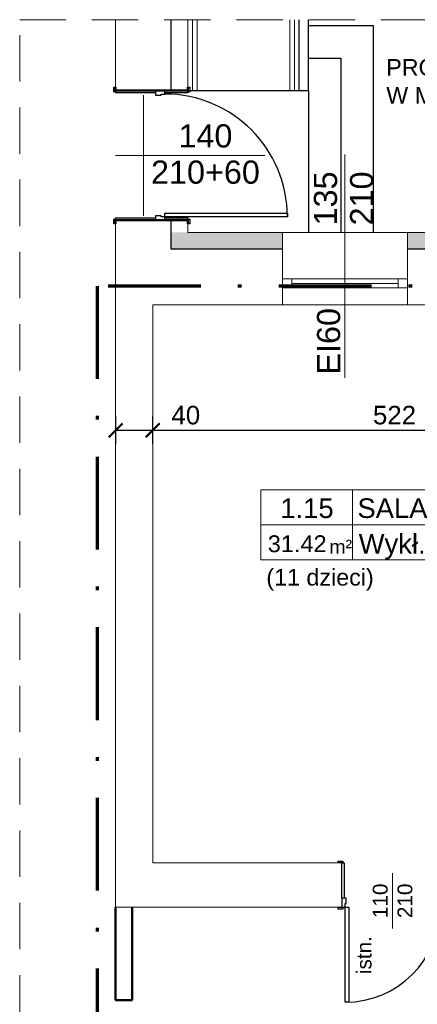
# Model space of a CAD drawing. Header units: millimetres. Extents: x -61343 to 9939, y -6894 to 7453.
# Tile 7 of 255: x -42317 to -41888, y 3179 to 4241. Entities that reach past the tile are written whole.
import ezdxf
from ezdxf.enums import TextEntityAlignment as Align

# ---------------------------------------------------------------- set-up
doc = ezdxf.new("R2010")
doc.units = ezdxf.units.MM
doc.header["$MEASUREMENT"] = 0
doc.linetypes.add('Kropki i Kreski', pattern=[920, 500, -200, 20, -200])
doc.linetypes.add('Przerywana długa', pattern=[780, 500, -280])
for name, color, linetype in [('2D - Ogólne', 7, 'Continuous'), ('Drzwi Archicad', 7, 'Continuous'), ('Konstrukcja - Ściany zew', 7, 'Continuous'), ('Opisy - Teksty', 7, 'Continuous')]:
    doc.layers.add(name, color=color, linetype=linetype)
for name, color, linetype, lineweight in [('A_cienkie', 130, 'Continuous', 9), ('A_opisy', 81, 'Continuous', 13), ('A_przekrojowe główne', 50, 'Continuous', 50), ('A_stolarka', 20, 'Continuous', 15), ('A_widokowe', 160, 'Continuous', 18), ('A_wymiary', 253, 'Continuous', 9), ('A_ściany istniejące', 82, 'Continuous', 50)]:
    doc.layers.add(name, color=color, linetype=linetype, lineweight=lineweight)
doc.layers.add('A_niewidoczne', color=8, linetype='Continuous', lineweight=9, plot=False)
doc.layers.add('A_wełna mineralna', color=7, linetype='Continuous', lineweight=5, true_color=0x00d66b)
doc.layers.add('A_zakres opracowania', color=7, linetype='Continuous', lineweight=70, true_color=0xe00038)
doc.styles.get("Standard").update_dxf_attribs({"font": 'arial.ttf'})
doc.styles.add('STYL_AUTOMATYCZNY_1', font='arial.ttf')
doc.dimstyles.new('1do100', dxfattribs={"dimtxt": 20, "dimasz": 15, "dimexe": 15, "dimexo": 0.625, "dimgap": 6, "dimtad": 1, "dimtxsty": 'Standard', "dimblk": 'ARCHTICK', "dimcen": 2.5, "dimadec": 0, "dimazin": 0, "dimtfac": 1, "dimtmove": 0, "dimatfit": 3, "dimldrblk": 'OBLIQUE', "dimfxl": 15, "dimfxlon": 1, "dimarcsym": 0})

# ---------------------------------------------------------------- blocks, each defined once
blk = doc.blocks.new('Drzwi metalowe 27_3')
at = {"layer": 'Drzwi Archicad', "color": 7, "linetype": 'Continuous', "lineweight": 25}
for p, q in [((472, 0), (472, 1024)), ((472, 1024), (512, 1024)), ((512, 1024), (512, 0)), ((-587, 0), (-587, 19)), ((-587, 19), (-537, 19)), ((-537, 0), (-587, 0)), ((-512, 0), (-550, 0)), ((-550, 0), (-550, -100)), ((-537, 19), (-537, 0)), ((-512, -40), (-512, 0)), ((512, 0), (472, 0)), ((550, 0), (512, 0)), ((512, 0), (512, -40)), ((537, 19), (587, 19)), ((537, 0), (537, 19)), ((587, 0), (537, 0)), ((550, -100), (550, 0)), ((587, 19), (587, 0)), ((-550, -480), (-550, -100)), ((-550, -100), (-525, -100)), ((-550, -100), (-500, -100)), ((-525, -100), (-525, -480)), ((-500, -40), (-512, -40)), ((-500, -100), (-500, -40)), ((512, -40), (500, -40)), ((500, -40), (500, -100)), ((500, -100), (550, -100)), ((525, -480), (525, -100)), ((525, -100), (550, -100)), ((550, -100), (550, -480)), ((-587, -499), (-587, -480)), ((-587, -480), (-537, -480)), ((-537, -499), (-587, -499)), ((-525, -480), (-550, -480)), ((-537, -480), (-537, -499)), ((550, -480), (525, -480)), ((537, -480), (587, -480)), ((537, -499), (537, -480)), ((587, -499), (537, -499)), ((587, -480), (587, -499))]:
    blk.add_line(p, q, dxfattribs=at)
blk.add_arc((512, 0), 1024, 90, 180, dxfattribs=at)
blk = doc.blocks.new('Drzwi metalowe 27_2')
at = {"layer": 'Drzwi Archicad', "color": 7, "linetype": 'Continuous', "lineweight": 25}
for p, q in [((622, 0), (622, 1324)), ((622, 1324), (662, 1324)), ((662, 1324), (662, 0)), ((-737, 250), (-737, 269)), ((-737, 269), (-687, 269)), ((-687, 250), (-737, 250)), ((-700, 0), (-700, 250)), ((-700, 250), (-675, 250)), ((-687, 269), (-687, 250)), ((-675, 250), (-675, 0)), ((675, 0), (675, 250)), ((675, 250), (700, 250)), ((687, 269), (737, 269)), ((687, 250), (687, 269)), ((737, 250), (687, 250)), ((700, 250), (700, 0)), ((737, 269), (737, 250)), ((-675, 0), (-700, 0)), ((-662, 0), (-700, 0)), ((-700, 0), (-700, -100)), ((-662, -40), (-662, 0)), ((662, 0), (622, 0)), ((700, 0), (662, 0)), ((662, 0), (662, -40)), ((700, 0), (675, 0)), ((700, -100), (700, 0)), ((-700, -530), (-700, -100)), ((-700, -100), (-675, -100)), ((-700, -100), (-650, -100)), ((-675, -100), (-675, -530)), ((-650, -40), (-662, -40)), ((-650, -100), (-650, -40)), ((662, -40), (650, -40)), ((650, -40), (650, -100)), ((650, -100), (700, -100)), ((675, -530), (675, -100)), ((675, -100), (700, -100)), ((700, -100), (700, -530)), ((-737, -549), (-737, -530)), ((-737, -530), (-687, -530)), ((-675, -530), (-700, -530)), ((-687, -530), (-687, -549)), ((700, -530), (675, -530)), ((687, -530), (737, -530)), ((687, -549), (687, -530)), ((737, -530), (737, -549)), ((-687, -549), (-737, -549)), ((737, -549), (687, -549))]:
    blk.add_line(p, q, dxfattribs=at)
at = {"layer": 'Drzwi Archicad', "color": 7, "linetype": 'Continuous', "lineweight": 50}
for p, q in [((-700, 250), (-737, 250)), ((-700, 250), (-737, 250)), ((-700, 250), (-700, 0)), ((-700, 250), (-700, 0)), ((-700, 250), (-700, 0)), ((700, 250), (700, 0)), ((700, 250), (700, 0)), ((700, 250), (700, 0)), ((700, 250), (737, 250)), ((700, 250), (737, 250)), ((-700, 0), (-700, -100)), ((-700, 0), (-700, -100)), ((700, 0), (700, -100)), ((700, 0), (700, -100)), ((-700, -100), (-700, -530)), ((-700, -100), (-700, -530)), ((700, -100), (700, -530)), ((700, -100), (700, -530)), ((-700, -530), (-737, -530)), ((-700, -530), (-737, -530)), ((700, -530), (737, -530)), ((700, -530), (737, -530))]:
    blk.add_line(p, q, dxfattribs=at)
at = {"layer": 'Drzwi Archicad', "color": 7, "linetype": 'Continuous', "lineweight": 25}
blk.add_arc((662, 0), 1324, 90, 180, dxfattribs=at)
blk = doc.blocks.new('_ArchTick')
at = {"color": 0, "linetype": 'ByBlock', "const_width": 0.15}
blk.add_lwpolyline([(-0.5, -0.5), (0.5, 0.5)], dxfattribs=at)
blk = doc.blocks.new('*D2979')
at = {"layer": 'A_wymiary', "color": 0, "lineweight": -2, "transparency": 16777216}
for p, q in [((-42213.5, 3783.1), (-42213.5, 3813.1)), ((-42173.5, 3783.1), (-42173.5, 3813.1)), ((-42213.5, 3798.1), (-42173.5, 3798.1)), ((-42173.5, 3798.1), (-42117.1, 3798.1))]:
    blk.add_line(p, q, dxfattribs=at)
at = {"layer": 'Defpoints', "color": 0, "transparency": 16777216}
for p in [(-42173.5, 3798.1), (-42173.5, 3632.5), (-42213.5, 3608.5)]:
    blk.add_point(p, dxfattribs=at)
at = {"layer": 'A_wymiary', "color": 0, "lineweight": -2, "transparency": 16777216, "xscale": 15, "yscale": 15, "zscale": 15, "rotation": 180}
blk.add_blockref('_ArchTick', (-42213.5, 3798.1), dxfattribs=at)
at = {"layer": 'A_wymiary', "color": 0, "lineweight": -2, "transparency": 16777216, "xscale": 15, "yscale": 15, "zscale": 15}
blk.add_blockref('_ArchTick', (-42173.5, 3798.1), dxfattribs=at)
at = {"layer": 'A_wymiary', "color": 0, "transparency": 16777216, "insert": (-42137.8, 3814.3), "char_height": 20, "attachment_point": 5}
blk.add_mtext('40', dxfattribs=at)
blk = doc.blocks.new('_Oblique')
at = {"color": 0, "linetype": 'ByBlock', "lineweight": -2}
blk.add_line((-0.5, -0.5), (0.5, 0.5), dxfattribs=at)
blk = doc.blocks.new('*D2980')
at = {"layer": 'A_wymiary', "color": 0, "lineweight": -2, "transparency": 16777216}
for p, q in [((-42173.5, 3783.1), (-42173.5, 3813.1)), ((-41651.5, 3783.1), (-41651.5, 3813.1)), ((-42173.5, 3798.1), (-41651.5, 3798.1))]:
    blk.add_line(p, q, dxfattribs=at)
at = {"layer": 'Defpoints', "color": 0, "transparency": 16777216}
for p in [(-41651.5, 3798.1), (-42173.5, 3632.5), (-41651.5, 3632.5)]:
    blk.add_point(p, dxfattribs=at)
at = {"layer": 'A_wymiary', "color": 0, "lineweight": -2, "transparency": 16777216, "xscale": 15, "yscale": 15, "zscale": 15, "rotation": 180}
blk.add_blockref('_ArchTick', (-42173.5, 3798.1), dxfattribs=at)
at = {"layer": 'A_wymiary', "color": 0, "lineweight": -2, "transparency": 16777216, "xscale": 15, "yscale": 15, "zscale": 15}
blk.add_blockref('_ArchTick', (-41651.5, 3798.1), dxfattribs=at)
at = {"layer": 'A_wymiary', "color": 0, "transparency": 16777216, "insert": (-41912.5, 3814.3), "char_height": 20, "attachment_point": 5}
blk.add_mtext('522', dxfattribs=at)
blk = doc.blocks.new('*U1847')
blk.add_line((63.81, 50), (63.81, 0))
for points in [[(168.1, 25), (-1.61, 25), (-1.61, 50), (168.1, 50)], [(63.81, 0), (-1.61, 0), (-1.61, 50), (63.81, 50)], [(-1.61, 0), (168.1, 0), (168.1, 25), (-1.61, 25)]]:
    blk.add_lwpolyline(points, close=True)
at = {"insert": (47.18, 14.33), "char_height": 10, "attachment_point": 1}
blk.add_mtext_dynamic_manual_height_columns('m²', width=64.8418, gutter_width=75, heights=[0], dxfattribs=at)
blk.add_attdef('NR', text='', height=14).set_placement((31.28, 36.87), align=Align.MIDDLE_CENTER)
for tag, p in [('NAZWA_POM.', (67.28, 36.87)), ('WYKOŃCZENIE', (68.18, 11.5))]:
    blk.add_attdef(tag, text='', height=14).set_placement(p, align=Align.MIDDLE_LEFT)
blk.add_attdef('POW', text='', height=14).set_placement((41.48, 11.5), align=Align.MIDDLE_RIGHT)

msp = doc.modelspace()

# ---------------------------------------------------------------- hatches: boundary and pattern name
at = {"layer": 'A_wełna mineralna'}
h = msp.add_hatch(color=256, dxfattribs=at)
h.dxf.hatch_style = 1
h.paths.add_polyline_path([(-42033.52, 3993.544), (-42033.52, 4011.544), (-42153.52, 4011.544), (-42153.52, 3993.544)])
h.paths.add_polyline_path([(-41693.52, 4011.544), (-41693.52, 3993.544), (-41683.52, 3993.544), (-41683.52, 4011.544)])
h.paths.add_polyline_path([(-41828.52, 3993.544), (-41828.52, 4011.544), (-41898.52, 4011.544), (-41898.52, 3993.544)])

# ---------------------------------------------------------------- linework, layer by layer
at = {"layer": '2D - Ogólne', "color": 7, "linetype": 'Continuous', "lineweight": 25}
for p, q in [((-42153.52, 4164.544), (-42153.52, 4240.926)), ((-42015.52, 4164.544), (-42015.52, 4240.926)), ((-42005.52, 4164.544), (-42005.52, 4240.926)), ((-42005.52, 4234.544), (-41935.52, 4234.544)), ((-41935.52, 4234.544), (-41935.52, 4011.544)), ((-42005.52, 4199.544), (-41970.52, 4199.544)), ((-41970.52, 4199.544), (-41970.52, 4011.544)), ((-42163.52, 4164.544), (-42005.52, 4164.544)), ((-42005.52, 4164.544), (-42005.52, 4011.544)), ((-42153.52, 3993.544), (-42153.52, 4024.544)), ((-42033.52, 3993.544), (-42153.52, 3993.544)), ((-41828.52, 3993.544), (-41898.52, 3993.544))]:
    msp.add_line(p, q, dxfattribs=at)
at = {"layer": '2D - Ogólne', "color": 7, "linetype": 'Continuous', "lineweight": 15}
for p, q in [((-42183.52, 4159.544), (-42183.52, 4029.544)), ((-42052.634, 4094.544), (-42213.52, 4094.544)), ((-41966.02, 4095.456), (-41966.02, 3854.716))]:
    msp.add_line(p, q, dxfattribs=at)
at = {"layer": '2D - Ogólne', "color": 7, "linetype": 'Przerywana długa', "lineweight": 15, "ltscale": 0.1}
msp.add_lwpolyline([(-42317.129, 4240.926), (-40218.01, 4240.926), (-40218.01, 3082.39), (-42317.129, 3082.39)], close=True, dxfattribs=at)
at = {"layer": 'A_cienkie'}
for points in [[(-42130.52, 4240.926), (-42130.52, 4164.544), (-42125.52, 4164.544), (-42125.52, 4240.926)], [(-42020.52, 4240.926), (-42020.52, 4164.544), (-42025.52, 4164.544), (-42025.52, 4240.926)]]:
    msp.add_lwpolyline(points, dxfattribs=at)
at = {"layer": 'A_niewidoczne'}
msp.add_line((-41914.52, 3320.544), (-41914.52, 3260.544), dxfattribs=at)
at = {"layer": 'A_przekrojowe główne'}
for p, q in [((-42213.52, 3283.544), (-42213.52, 3183.544)), ((-42195.52, 3283.544), (-42195.52, 3183.544)), ((-42213.52, 3183.544), (-42195.52, 3183.544))]:
    msp.add_line(p, q, dxfattribs=at)
at = {"layer": 'A_stolarka'}
for p, q in [((-42023.52, 3961.544), (-41908.52, 3961.544)), ((-42023.52, 3956.544), (-41908.52, 3956.544)), ((-42023.52, 3951.544), (-41908.52, 3951.544))]:
    msp.add_line(p, q, dxfattribs=at)
for points in [[(-42033.52, 3961.544), (-42023.52, 3961.544), (-42023.52, 3951.544), (-42033.52, 3951.544)], [(-41908.52, 3961.544), (-41898.52, 3961.544), (-41898.52, 3951.544), (-41908.52, 3951.544)]]:
    msp.add_lwpolyline(points, close=True, dxfattribs=at)
at = {"layer": 'A_widokowe'}
for p, q in [((-42033.52, 4011.544), (-41898.52, 4011.544)), ((-42033.52, 3933.544), (-41898.52, 3933.544))]:
    msp.add_line(p, q, dxfattribs=at)
at = {"layer": 'A_zakres opracowania', "linetype": 'Kropki i Kreski', "ltscale": 0.2}
msp.add_lwpolyline([(-40281.52, 4240.926), (-40281.52, 3953.544), (-42233.52, 3953.544), (-42233.52, 3082.39)], dxfattribs=at)
at = {"layer": 'A_ściany istniejące', "lineweight": 15}
msp.add_line((-42195.52, 3283.544), (-42213.52, 3283.544), dxfattribs=at)
at = {"layer": 'Konstrukcja - Ściany zew', "color": 7, "linetype": 'Continuous', "lineweight": 13}
for p, q in [((-42213.52, 4164.544), (-42213.52, 4168.244)), ((-42170.52, 4164.544), (-42213.52, 4164.544)), ((-42160.52, 4164.544), (-42170.52, 4164.544)), ((-42135.52, 4164.544), (-42160.52, 4164.544)), ((-42135.52, 4164.544), (-42160.52, 4164.544)), ((-42135.52, 4164.544), (-42135.52, 4168.244)), ((-42213.52, 4024.544), (-42213.52, 4020.844)), ((-42170.52, 4024.544), (-42213.52, 4024.544)), ((-42160.52, 4024.544), (-42170.52, 4024.544)), ((-42135.52, 4024.544), (-42160.52, 4024.544)), ((-42135.52, 4024.544), (-42160.52, 4024.544)), ((-42135.52, 4024.544), (-42135.52, 4020.844)), ((-42033.52, 4011.544), (-42033.52, 3971.544)), ((-41898.52, 4011.544), (-41898.52, 3971.544)), ((-41828.52, 4011.544), (-41898.52, 4011.544)), ((-42033.52, 3971.544), (-42033.52, 3961.544)), ((-42033.52, 3961.544), (-42033.52, 3933.544)), ((-41898.52, 3971.544), (-41898.52, 3961.544)), ((-41898.52, 3961.544), (-41898.52, 3933.544)), ((-42213.52, 3933.544), (-42213.52, 3331.544)), ((-42173.52, 3331.544), (-42173.52, 3933.544)), ((-42135.52, 3933.544), (-42033.52, 3933.544)), ((-41898.52, 3933.544), (-41828.52, 3933.544)), ((-41969.52, 3331.544), (-42173.52, 3331.544)), ((-41969.52, 3283.544), (-41969.52, 3331.544)), ((-41969.52, 3283.544), (-42195.52, 3283.544))]:
    msp.add_line(p, q, dxfattribs=at)
at = {"layer": 'Konstrukcja - Ściany zew', "color": 7, "linetype": 'Continuous', "lineweight": 13, "flags": 128}
for points in [[(-42213.52, 4240.926), (-42213.52, 4164.544)], [(-42135.52, 4164.544), (-42135.52, 4240.926)], [(-42213.52, 4024.544), (-42213.52, 3933.544)], [(-42135.52, 4011.544), (-42135.52, 4024.544)], [(-42033.52, 4011.544), (-42135.52, 4011.544)], [(-42173.52, 3933.544), (-42135.52, 3933.544)], [(-42213.52, 3283.544), (-42213.52, 3331.544)]]:
    msp.add_lwpolyline(points, dxfattribs=at)

# ---------------------------------------------------------------- block references
at = {"layer": 'A_opisy'}
ref = msp.add_blockref('*U1847', (-42054.263, 3658.292), dxfattribs=dict(at, xscale=1.512, yscale=1.512, zscale=1.512))
ref.add_attrib('NR', '1.15', dxfattribs={"layer": '0', "height": 21.168}).set_placement((-42006.974, 3714.045), align=Align.MIDDLE_CENTER)
ref.add_attrib('NAZWA_POM.', 'SALA', dxfattribs={"layer": '0', "height": 21.168}).set_placement((-41952.537, 3714.045), align=Align.MIDDLE_LEFT)
ref.add_attrib('POW.', '31.42', dxfattribs={"layer": '0', "height": 18.144}).set_placement((-41985.846, 3675.683), align=Align.MIDDLE_RIGHT)
ref.add_attrib('WYKOŃCZENIE', 'Wykł. PCV', dxfattribs={"layer": '0', "height": 21.168}).set_placement((-41951.177, 3675.676), align=Align.MIDDLE_LEFT)
at = {"layer": 'Drzwi Archicad', "color": 21, "linetype": 'Continuous', "lineweight": 13, "true_color": 0xff9955, "xscale": 0.1, "yscale": 0.1, "zscale": 100}
for name, p, rotation in [('Drzwi metalowe 27_2', (-42160.52, 4094.544), 270), ('Drzwi metalowe 27_3', (-41914.52, 3283.544), 180)]:
    msp.add_blockref(name, p, dxfattribs=dict(at, rotation=rotation))

# ---------------------------------------------------------------- texts
at = {"layer": 'A_niewidoczne', "insert": (-41914.52, 3290.544), "char_height": 16, "attachment_point": 5, "rotation": 90}
msp.add_mtext('110\\P210{\\H1.1723x; }', dxfattribs=at)
at = {"layer": 'A_opisy', "char_height": 18, "attachment_point": 1}
for s, width, heights, insert in [('PROJEKTOWANE NADPROŻA STALOWE \\PW MIEJSCU WYBICIA OTWORÓW', 569.96667, [170.396], (-41921.434, 4198.491)), ('\\pi5.8021;(11 dzieci)', 125.16633, [34.119], (-42056.695, 3648.545))]:
    msp.add_mtext_dynamic_manual_height_columns(s, width=width, gutter_width=12.5, heights=heights, dxfattribs=dict(at, insert=insert))
at = {"layer": 'A_stolarka', "insert": (-41945.304, 3231.998), "char_height": 16, "attachment_point": 5, "rotation": 90}
msp.add_mtext('istn.', dxfattribs=at)
at = {"layer": 'Opisy - Teksty', "color": 7, "linetype": 'Continuous', "lineweight": 15, "insert": (-42116.599, 4128.115), "char_height": 25, "attachment_point": 2, "line_spacing_factor": 0.938208, "style": 'STYL_AUTOMATYCZNY_1'}
msp.add_mtext('\\A1;140\\P210+60', dxfattribs=at)
at = {"layer": 'Opisy - Teksty', "color": 7, "linetype": 'Continuous', "lineweight": 15, "insert": (-41999.591, 4048.134), "char_height": 25, "attachment_point": 2, "rotation": 90, "line_spacing_factor": 0.938208, "style": 'STYL_AUTOMATYCZNY_1'}
msp.add_mtext('\\A1;135\\P210', dxfattribs=at)
at = {"layer": 'Opisy - Teksty', "color": 7, "linetype": 'Continuous', "lineweight": 15, "insert": (-41996.167, 3894.034), "char_height": 25, "attachment_point": 2, "rotation": 90, "style": 'STYL_AUTOMATYCZNY_1'}
msp.add_mtext('\\A1;EI60', dxfattribs=at)

# ---------------------------------------------------------------- dimensions: what is measured, and where the dimension line sits
at = {"layer": 'A_wymiary'}
for base, p1, p2, picture, middle in [((-42173.52, 3798.057), (-42213.52, 3608.544), (-42173.52, 3632.544), '*D2979', (-42137.827, 3814.269)), ((-41651.52, 3798.057), (-42173.52, 3632.544), (-41651.52, 3632.544), '*D2980', (-41912.52, 3814.269))]:
    dim = msp.add_linear_dim(base=base, p1=p1, p2=p2, dimstyle='1do100', dxfattribs=at)
    dim.commit()
    dim.dimension.update_dxf_attribs({"geometry": picture, "text_midpoint": middle})

doc.saveas('drawing.dxf')
